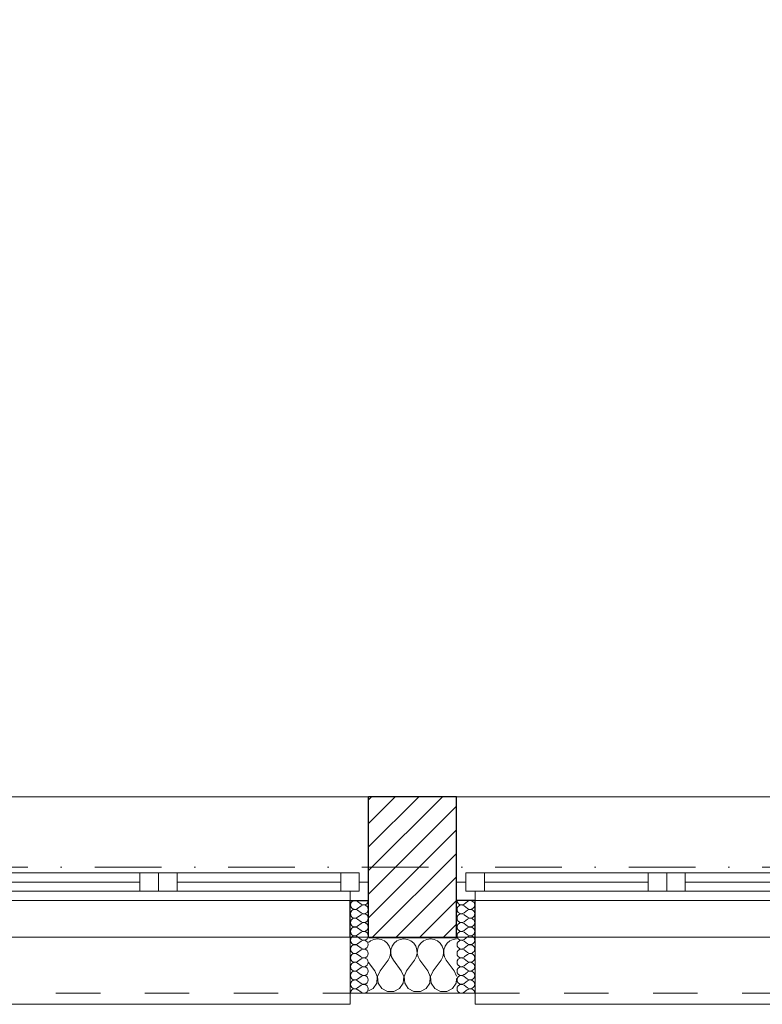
# Model space of a CAD drawing. Header units: millimetres. Extents: x 172139 to 266886, y 89525 to 138225.
# Tile 53 of 72: x 217678 to 219681, y 106825 to 109482. Entities that reach past the tile are written whole.
import ezdxf

# ---------------------------------------------------------------- set-up
doc = ezdxf.new("R2010")
doc.units = ezdxf.units.MM
doc.header["$MEASUREMENT"] = 0
doc.linetypes.add('Kropki i Kreski', pattern=[360, 180, -90, 0, -90])
doc.linetypes.add('Przerywana', pattern=[240, 120, -120])
for name, color, linetype in [('Konstrukcja - Siatki mod', 7, 'Continuous'), ('KR_INW', 7, 'Continuous'), ('NAPIS_SODON', 7, 'Continuous'), ('Okna ArchiCADa', 7, 'Continuous')]:
    doc.layers.add(name, color=color, linetype=linetype)
doc.layers.add('Konstrukcja - Siatki mod_Nr_pióra__48', color=7, linetype='Continuous', lineweight=15, true_color=0xa80f02)
doc.layers.add('KR_INW_Nr_pióra__102', color=7, linetype='Continuous', lineweight=5, true_color=0xcccccc)
for name, color, linetype, lineweight in [('KR_INW_Nr_pióra__101', 252, 'Continuous', 5), ('KR_INW_Nr_pióra__27', 7, 'Continuous', 25), ('KR_INW_Nr_pióra__47', 7, 'Continuous', 15), ('NAPIS_SODON_Nr_pióra__1', 7, 'Continuous', 13), ('Okna ArchiCADa_Nr_pióra__1', 7, 'Continuous', 13), ('Okna ArchiCADa_Nr_pióra__27', 7, 'Continuous', 25)]:
    doc.layers.add(name, color=color, linetype=linetype, lineweight=lineweight)

# ---------------------------------------------------------------- blocks, each defined once
blk = doc.blocks.new('Strop_1', base_point=(179225, 121523.3))
at = {"layer": 'NAPIS_SODON_Nr_pióra__1', "linetype": 'Continuous', "flags": 128}
blk.add_lwpolyline([(179225, 121523.3), (179225.9, 107003.8), (250898.3, 107008.3), (250897.4, 121527.8)], close=True, dxfattribs=at)
blk = doc.blocks.new('*X157')
at = {"layer": 'KR_INW_Nr_pióra__102', "linetype": 'Continuous'}
for p, q in [((218624.1, 106996.2), (218618.9, 106991.9)), ((218633.1, 107000.2), (218624.1, 106996.2)), ((218642.9, 107001.6), (218633.1, 107000.2)), ((218652.6, 107000.2), (218642.9, 107001.6)), ((218661.6, 106996.2), (218652.6, 107000.2)), ((218669.2, 106989.9), (218661.6, 106996.2)), ((218674.8, 106981.8), (218669.2, 106989.9)), ((218677.9, 106972.5), (218674.8, 106981.8)), ((218682.3, 106981.8), (218679.2, 106972.5)), ((218687.9, 106989.9), (218682.3, 106981.8)), ((218695.5, 106996.2), (218687.9, 106989.9)), ((218704.5, 107000.2), (218695.5, 106996.2)), ((218714.3, 107001.6), (218704.5, 107000.2)), ((218724, 107000.2), (218714.3, 107001.6)), ((218733.1, 106996.2), (218724, 107000.2)), ((218740.6, 106989.9), (218733.1, 106996.2)), ((218746.2, 106981.8), (218740.6, 106989.9)), ((218749.4, 106972.5), (218746.2, 106981.8)), ((218753.8, 106981.8), (218750.6, 106972.5)), ((218759.4, 106989.9), (218753.8, 106981.8)), ((218766.9, 106996.2), (218759.4, 106989.9)), ((218776, 107000.2), (218766.9, 106996.2)), ((218785.7, 107001.6), (218776, 107000.2)), ((218795.5, 107000.2), (218785.7, 107001.6)), ((218804.5, 106996.2), (218795.5, 107000.2)), ((218812.1, 106989.9), (218804.5, 106996.2)), ((218817.7, 106981.8), (218812.1, 106989.9)), ((218820.8, 106972.5), (218817.7, 106981.8)), ((218825.2, 106981.8), (218822.1, 106972.5)), ((218830.8, 106989.9), (218825.2, 106981.8)), ((218838.4, 106996.2), (218830.8, 106989.9)), ((218847.4, 107000.2), (218838.4, 106996.2)), ((218856.3, 107001.5), (218847.4, 107000.2)), ((218676.2, 106953.1), (218678.4, 106962.6)), ((218678.4, 106962.6), (218677.9, 106972.5)), ((218679.2, 106972.5), (218678.7, 106962.6)), ((218678.7, 106962.6), (218680.9, 106953.1)), ((218747.6, 106953.1), (218749.9, 106962.6)), ((218749.9, 106962.6), (218749.4, 106972.5)), ((218750.6, 106972.5), (218750.1, 106962.6)), ((218750.1, 106962.6), (218752.4, 106953.1)), ((218819.1, 106953.1), (218821.3, 106962.6)), ((218821.3, 106962.6), (218820.8, 106972.5)), ((218822.1, 106972.5), (218821.6, 106962.6)), ((218821.6, 106962.6), (218823.8, 106953.1)), ((218635.7, 106915.9), (218618.9, 106938.3)), ((218650, 106915.9), (218671.4, 106944.4)), ((218671.4, 106944.4), (218676.2, 106953.1)), ((218680.9, 106953.1), (218685.7, 106944.4)), ((218707.1, 106915.9), (218685.7, 106944.4)), ((218721.4, 106915.9), (218742.9, 106944.4)), ((218742.9, 106944.4), (218747.6, 106953.1)), ((218752.4, 106953.1), (218757.1, 106944.4)), ((218778.6, 106915.9), (218757.1, 106944.4)), ((218792.9, 106915.9), (218814.3, 106944.4)), ((218814.3, 106944.4), (218819.1, 106953.1)), ((218823.8, 106953.1), (218828.6, 106944.4)), ((218850, 106915.9), (218828.6, 106944.4)), ((218642.4, 106899.8), (218635.7, 106915.9)), ((218650, 106915.9), (218643.3, 106899.8)), ((218713.9, 106899.8), (218707.1, 106915.9)), ((218721.4, 106915.9), (218714.7, 106899.8)), ((218785.3, 106899.8), (218778.6, 106915.9)), ((218792.9, 106915.9), (218786.1, 106899.8)), ((218856.3, 106900.9), (218850, 106915.9)), ((218631.2, 106868), (218640.8, 106882.5)), ((218640.8, 106882.5), (218642.4, 106899.8)), ((218643.3, 106899.8), (218644.9, 106882.5)), ((218644.9, 106882.5), (218654.5, 106868)), ((218702.6, 106868), (218712.2, 106882.5)), ((218712.2, 106882.5), (218713.9, 106899.8)), ((218714.7, 106899.8), (218716.3, 106882.5)), ((218716.3, 106882.5), (218726, 106868)), ((218774, 106868), (218783.7, 106882.5)), ((218783.7, 106882.5), (218785.3, 106899.8)), ((218786.1, 106899.8), (218787.8, 106882.5)), ((218787.8, 106882.5), (218797.4, 106868)), ((218845.5, 106868), (218855.1, 106882.5)), ((218855.1, 106882.5), (218856.3, 106895.2)), ((218618.9, 106861.4), (218631.2, 106868)), ((218654.5, 106868), (218669.9, 106859.8)), ((218669.9, 106859.8), (218687.3, 106859.8)), ((218687.3, 106859.8), (218702.6, 106868)), ((218726, 106868), (218741.3, 106859.8)), ((218741.3, 106859.8), (218758.7, 106859.8)), ((218758.7, 106859.8), (218774, 106868)), ((218797.4, 106868), (218812.7, 106859.8)), ((218812.7, 106859.8), (218830.1, 106859.8)), ((218830.1, 106859.8), (218845.5, 106868))]:
    blk.add_line(p, q, dxfattribs=at)
blk = doc.blocks.new('*X198')
at = {"layer": 'KR_INW_Nr_pióra__102', "linetype": 'Continuous'}
for p, q in [((218598.6, 107095.6), (218589.1, 107102.8)), ((218598.6, 107090.9), (218589.1, 107083.7)), ((218598.6, 107071.8), (218589.1, 107079)), ((218598.6, 107067), (218589.1, 107059.9)), ((218598.6, 107048), (218589.1, 107055.1)), ((218598.6, 107043.2), (218589.1, 107036.1)), ((218598.6, 107024.2), (218589.1, 107031.3)), ((218598.6, 107019.4), (218589.1, 107012.3)), ((218598.6, 107000.4), (218589.1, 107007.5)), ((218598.6, 106995.6), (218589.1, 106988.5)), ((218598.6, 106976.6), (218589.1, 106983.7)), ((218598.6, 106971.8), (218589.1, 106964.7)), ((218598.6, 106952.8), (218589.1, 106959.9)), ((218598.6, 106948), (218589.1, 106940.9)), ((218598.6, 106929), (218589.1, 106936.1)), ((218598.6, 106924.2), (218589.1, 106917)), ((218598.6, 106905.1), (218589.1, 106912.3)), ((218598.6, 106900.4), (218589.1, 106893.2)), ((218598.6, 106881.3), (218589.1, 106888.5)), ((218598.6, 106876.6), (218589.1, 106869.4)), ((218598.6, 106857.5), (218589.1, 106864.7))]:
    blk.add_line(p, q, dxfattribs=at)
for centre, start, end in [((218582, 107093.2), 53.1301, 180), ((218582, 107093.2), 180, 306.8699), ((218605.8, 107105.1), 233.1301, 0), ((218605.8, 107081.3), 233.1301, 126.8699), ((218582, 107069.4), 53.1301, 180), ((218582, 107069.4), 180, 306.8699), ((218605.8, 107057.5), 233.1301, 126.8699), ((218582, 107045.6), 53.1301, 180), ((218582, 107045.6), 180, 306.8699), ((218605.8, 107033.7), 233.1301, 126.8699), ((218582, 107021.8), 53.1301, 180), ((218582, 107021.8), 180, 306.8699), ((218582, 106998), 53.1301, 180), ((218605.8, 107009.9), 233.1301, 126.8699), ((218582, 106998), 180, 306.8699), ((218582, 106974.2), 53.1301, 180), ((218605.8, 106986.1), 233.1301, 126.8699), ((218582, 106974.2), 180, 306.8699), ((218582, 106950.4), 53.1301, 180), ((218605.8, 106962.3), 233.1301, 126.8699), ((218582, 106950.4), 180, 306.8699), ((218582, 106926.6), 53.1301, 180), ((218605.8, 106938.5), 233.1301, 126.8699), ((218582, 106926.6), 180, 306.8699), ((218582, 106902.8), 53.1301, 180), ((218582, 106902.8), 180, 306.8699), ((218605.8, 106914.7), 233.1301, 126.8699), ((218605.8, 106890.9), 233.1301, 126.8699), ((218582, 106879), 53.1301, 180), ((218582, 106879), 180, 306.8699), ((218605.8, 106867), 233.1301, 126.8699), ((218582, 106855.1), 53.1301, 180)]:
    blk.add_arc(centre, 11.9, start, end, dxfattribs=at)
blk = doc.blocks.new('*X199')
at = {"layer": 'KR_INW_Nr_pióra__102', "linetype": 'Continuous'}
for p, q in [((218876.5, 107095.6), (218886.1, 107102.8)), ((218876.5, 107090.9), (218886.1, 107083.7)), ((218876.5, 107071.8), (218886.1, 107079)), ((218876.5, 107067), (218886.1, 107059.9)), ((218876.5, 107048), (218886.1, 107055.1)), ((218876.5, 107043.2), (218886.1, 107036.1)), ((218876.5, 107024.2), (218886.1, 107031.3)), ((218876.5, 107019.4), (218886.1, 107012.3)), ((218876.5, 107000.4), (218886.1, 107007.5)), ((218876.5, 106995.6), (218886.1, 106988.5)), ((218876.5, 106976.6), (218886.1, 106983.7)), ((218876.5, 106971.8), (218886.1, 106964.7)), ((218876.5, 106952.8), (218886.1, 106959.9)), ((218876.5, 106948), (218886.1, 106940.9)), ((218876.5, 106929), (218886.1, 106936.1)), ((218876.5, 106924.2), (218886.1, 106917)), ((218876.5, 106905.1), (218886.1, 106912.3)), ((218876.5, 106900.4), (218886.1, 106893.2)), ((218876.5, 106881.3), (218886.1, 106888.5)), ((218876.5, 106876.6), (218886.1, 106869.4)), ((218876.5, 106857.5), (218886.1, 106864.7))]:
    blk.add_line(p, q, dxfattribs=at)
for centre, start, end in [((218869.4, 107105.1), 180, 306.8699), ((218869.4, 107081.3), 53.1301, 306.8699), ((218893.2, 107093.2), 0, 126.8699), ((218893.2, 107093.2), 233.1301, 0), ((218869.4, 107057.5), 53.1301, 306.8699), ((218893.2, 107069.4), 0, 126.8699), ((218893.2, 107069.4), 233.1301, 0), ((218869.4, 107033.7), 53.1301, 306.8699), ((218893.2, 107045.6), 0, 126.8699), ((218893.2, 107045.6), 233.1301, 0), ((218869.4, 107009.9), 53.1301, 306.8699), ((218893.2, 107021.8), 0, 126.8699), ((218893.2, 107021.8), 233.1301, 0), ((218893.2, 106998), 0, 126.8699), ((218869.4, 106986.1), 53.1301, 306.8699), ((218893.2, 106998), 233.1301, 0), ((218893.2, 106974.2), 0, 126.8699), ((218869.4, 106962.3), 53.1301, 306.8699), ((218893.2, 106974.2), 233.1301, 0), ((218893.2, 106950.4), 0, 126.8699), ((218869.4, 106938.5), 53.1301, 306.8699), ((218893.2, 106950.4), 233.1301, 0), ((218893.2, 106926.6), 0, 126.8699), ((218869.4, 106914.7), 53.1301, 306.8699), ((218869.4, 106890.9), 53.1301, 306.8699), ((218893.2, 106926.6), 233.1301, 0), ((218893.2, 106902.8), 0, 126.8699), ((218893.2, 106902.8), 233.1301, 0), ((218869.4, 106867), 53.1301, 306.8699), ((218893.2, 106879), 0, 126.8699), ((218893.2, 106879), 233.1301, 0), ((218893.2, 106855.1), 0, 126.8699)]:
    blk.add_arc(centre, 11.9, start, end, dxfattribs=at)
blk = doc.blocks.new('Okno dwuskrzydłowe 19_5')
at = {"layer": 'Okna ArchiCADa_Nr_pióra__1', "linetype": 'Continuous'}
for p, q in [((-566.8, 230), (566.8, 230)), ((-566.8, 0), (-541.8, 0)), ((-541.8, 25), (-491.8, 25)), ((-541.8, -25), (-541.8, 25)), ((-541.8, 0), (-541.8, -25)), ((-491.8, 25), (-50, 25)), ((-491.8, 25), (-491.8, -25)), ((-491.8, 25), (-50, 25)), ((-491.8, 0), (-50, 0)), ((-50, -25), (-50, 25)), ((-50, 25), (0, 25)), ((0, 25), (0, -25)), ((0, 25), (50, 25)), ((0, -25), (0, 25)), ((50, 25), (491.8, 25)), ((50, 25), (50, -25)), ((50, 25), (491.8, 25)), ((50, 0), (491.8, 0)), ((491.8, -25), (491.8, 25)), ((491.8, 25), (541.8, 25)), ((541.8, 25), (541.8, -25)), ((541.8, -25), (541.8, 0)), ((541.8, 0), (566.8, 0)), ((-541.8, -25), (-516.8, -25)), ((-491.8, -25), (-541.8, -25)), ((-516.8, -25), (-516.8, -50)), ((-50, -25), (-491.8, -25)), ((0, -25), (-50, -25)), ((50, -25), (0, -25)), ((491.8, -25), (50, -25)), ((541.8, -25), (491.8, -25)), ((516.8, -50), (516.8, -25)), ((516.8, -25), (541.8, -25)), ((-516.8, -50), (-566.8, -50)), ((0, -50), (-516.8, -50)), ((516.8, -50), (0, -50)), ((566.8, -50), (516.8, -50)), ((-516.8, -300), (-516.8, -330)), ((516.8, -330), (516.8, -300)), ((-516.8, -330), (516.8, -330))]:
    blk.add_line(p, q, dxfattribs=at)
at = {"layer": 'Okna ArchiCADa_Nr_pióra__1', "linetype": 'Przerywana'}
blk.add_line((-516.8, -300), (516.8, -300), dxfattribs=at)
at = {"layer": 'Okna ArchiCADa_Nr_pióra__27', "linetype": 'Continuous'}
for p, q in [((-566.8, -50), (-566.8, 0)), ((566.8, -50), (566.8, 0)), ((-516.8, -50), (-566.8, -50)), ((516.8, -50), (566.8, -50))]:
    blk.add_line(p, q, dxfattribs=at)
blk = doc.blocks.new('Ściana_3', base_point=(179075.1, 106855.1))
at = {"layer": 'KR_INW_Nr_pióra__101', "linetype": 'Continuous'}
h = blk.add_hatch(dxfattribs=at)
h.set_pattern_fill('Cegła_licówka', color=256, style=0, pattern_type=2)
h.set_pattern_definition([(45, (0, 0), (-31.819804, 31.819804), [])])
h.paths.add_polyline_path([(218618.9, 107155.1), (218618.9, 107105.1), (218618.9, 107005.1), (218856.3, 107005.1), (218856.3, 107105.1), (218856.3, 107155.1), (218856.3, 107385.1), (218618.9, 107385.1)])
at = {"layer": 'KR_INW_Nr_pióra__27', "linetype": 'Continuous'}
for p, q in [((218618.9, 107155.1), (218618.9, 107385.1)), ((218856.3, 107155.1), (218856.3, 107385.1)), ((218618.9, 107105.1), (218618.9, 107155.1)), ((218856.3, 107105.1), (218856.3, 107155.1)), ((218568.9, 107005.1), (218568.9, 107105.1)), ((218568.9, 107105.1), (218618.9, 107105.1)), ((218618.9, 107005.1), (218618.9, 107105.1)), ((218856.3, 107005.1), (218856.3, 107105.1)), ((218906.3, 107105.1), (218856.3, 107105.1)), ((218906.3, 107005.1), (218906.3, 107105.1)), ((218618.9, 107005.1), (218856.3, 107005.1))]:
    blk.add_line(p, q, dxfattribs=at)
at = {"layer": 'KR_INW_Nr_pióra__27', "linetype": 'Continuous', "flags": 128}
blk.add_lwpolyline([(218856.3, 107385.1), (218618.9, 107385.1)], dxfattribs=at)
at = {"layer": 'KR_INW_Nr_pióra__47', "linetype": 'Continuous'}
for p, q in [((218618.9, 107105.1), (218568.9, 107105.1)), ((218568.9, 107105.1), (218568.9, 106855.1)), ((218856.3, 107105.1), (218906.3, 107105.1)), ((218906.3, 107105.1), (218906.3, 106855.1)), ((218568.9, 106855.1), (218568.9, 107005.1)), ((218906.3, 106855.1), (218906.3, 107005.1)), ((218618.9, 106855.1), (218568.9, 106855.1)), ((218856.3, 106855.1), (218906.3, 106855.1))]:
    blk.add_line(p, q, dxfattribs=at)
at = {"layer": 'KR_INW_Nr_pióra__47', "linetype": 'Continuous', "flags": 128}
blk.add_lwpolyline([(218618.9, 106855.1), (218856.3, 106855.1)], dxfattribs=at)
at = {"layer": 'KR_INW'}
for name in ['*X198', '*X199', '*X157']:
    blk.add_blockref(name, (0, 0), dxfattribs=at)
at = {"layer": 'Okna ArchiCADa', "color": 21, "linetype": 'Continuous', "lineweight": 13, "true_color": 0xff9955, "zscale": 1000}
for p in [(218052.1, 107155.1), (219423.1, 107155.1)]:
    blk.add_blockref('Okno dwuskrzydłowe 19_5', p, dxfattribs=at)
blk = doc.blocks.new('Standardowy znacznik siatki_10')
at = {"layer": 'Konstrukcja - Siatki mod_Nr_pióra__48', "linetype": 'Kropki i Kreski'}
blk.add_line((1000, 0), (72912, 0), dxfattribs=at)

msp = doc.modelspace()

# ---------------------------------------------------------------- block references
at = {"layer": 'Konstrukcja - Siatki mod', "color": 8, "linetype": 'Continuous', "lineweight": 13, "zscale": 1000}
msp.add_blockref('Standardowy znacznik siatki_10', (177989.3, 107195.1), dxfattribs=at)
at = {"layer": 'KR_INW'}
msp.add_blockref('Ściana_3', (179075.1, 106855.1), dxfattribs=at)
at = {"layer": 'NAPIS_SODON', "linetype": 'Continuous'}
msp.add_blockref('Strop_1', (179225, 121523.3), dxfattribs=at)

doc.saveas('drawing.dxf')
